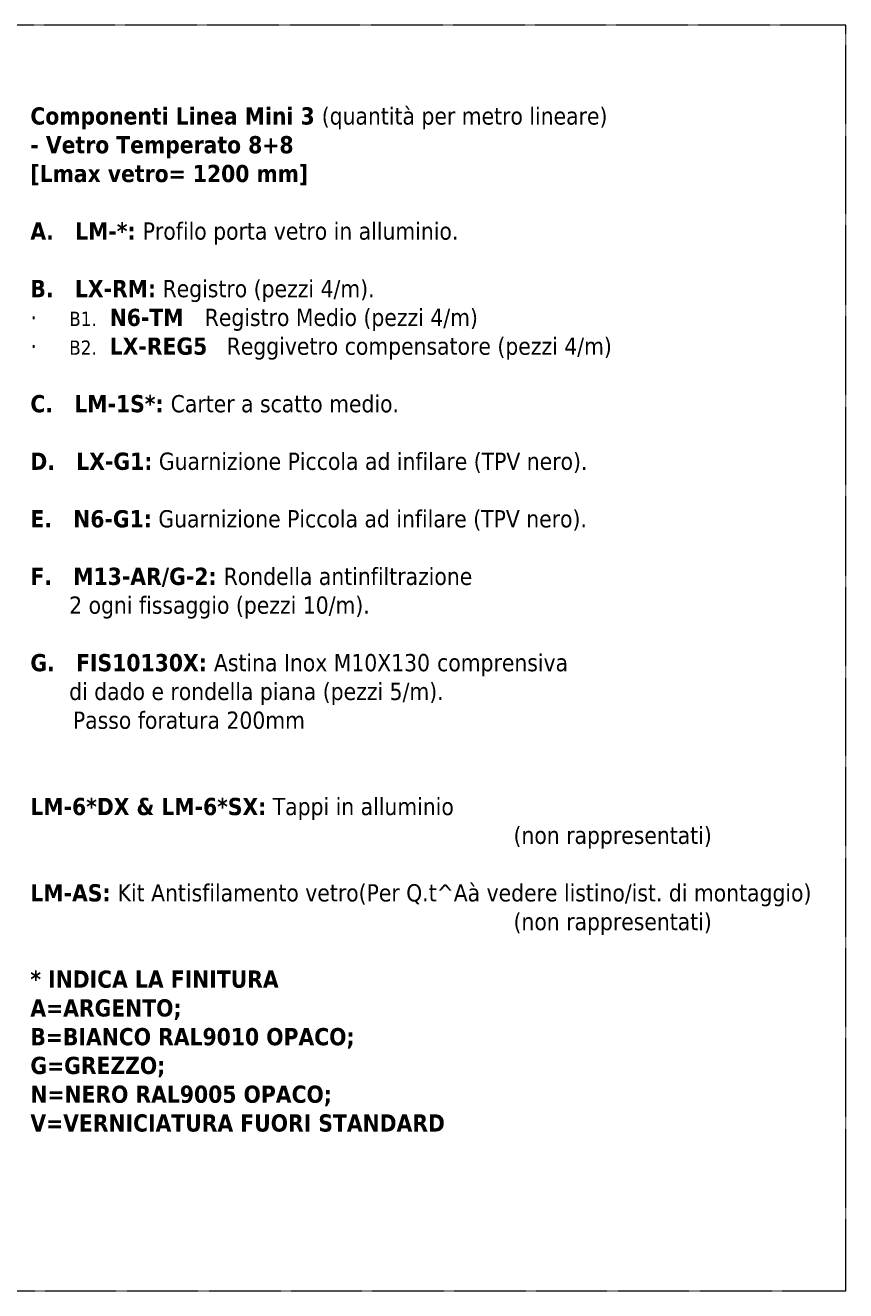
# Model space of a CAD drawing. Header units: millimetres. Extents: x 475 to 4940, y -52 to 2368.
# Tile 6 of 12: x 817 to 1036, y -52 to 285. Entities that reach past the tile are written whole.
import ezdxf

# ---------------------------------------------------------------- set-up
doc = ezdxf.new("R2010")
doc.units = ezdxf.units.MM
doc.linetypes.add('DASHED', pattern=[0.2068, 0.1655, -0.0413])
doc.layers.get('0').update_dxf_attribs({"lineweight": 13})
doc.layers.add('FINESTRE', color=5, linetype='DASHED', lineweight=18, plot=False)
doc.styles.get("Standard").update_dxf_attribs({"font": 'TAHOMA.TTF'})

msp = doc.modelspace()

# ---------------------------------------------------------------- linework, layer by layer
at = {"layer": 'FINESTRE'}
msp.add_lwpolyline([(475.07, -51.81), (1035.97, -51.81), (1035.97, 285.39), (475.07, 285.39)], close=True, dxfattribs=at)

# ---------------------------------------------------------------- texts
at = {"insert": (818.62, 263.54), "char_height": 2.3, "width": 245.8323, "attachment_point": 1}
msp.add_mtext('{\\H2x;\\fTahoma|b1|i0|c0|p34;Componenti Linea Mini 3 }{\\H2x;(quantità per metro lineare)\\P\\fTahoma|b1|i0|c0|p34;- Vetro Temperato 8+8\\P[Lmax vetro= 1200 mm]}{\\H2x;\\P\\fTahoma|b1|i0|c0|p34;\\PA.   LM-*: }{\\H2x;Profilo porta vetro in alluminio.\\P\\P\\fTahoma|b1|i0|c0|p34;B.   LX-RM:}{\\H2x; Registro (pezzi 4/m).\\P·     \\H0.82609x;B1.\\H1.2105x;  \\fTahoma|b1|i0|c0|p34;N6-TM   }{\\H1.9999x;Registro Medio (pezzi 4/m)\\fTahoma|b1|i0|c0|p34;\\P}{\\H1.9999x;·     \\H0.8261x;B2.\\H1.2105x;  \\fTahoma|b1|i0|c0|p34;LX-REG5}{\\H1.9999x;   Reggivetro compensatore (pezzi 4/m)\\P\\P\\fTahoma|b1|i0|c0|p34;C.   LM-1S*: }{\\H1.9998x;Carter\\C1; \\C0;a scatto medio\\H0.99996x;\\C256;.\\P\\P\\H1.0001x;\\fTahoma|b1|i0|c0|p34;D.   LX-G1:}{\\H2x; Guarnizione Piccola ad infilare (TPV nero).\\P\\H0.99986x;\\fTahoma|b1|i0|c0|p34;\\PE.   N6-G1:}{\\H1.9998x; Guarnizione Piccola ad infilare (TPV nero).\\P\\H0.99995x;\\fTahoma|b1|i0|c0|p34;  }{\\H1.9996x;\\P\\fTahoma|b1|i0|c0|p34;F.   M13-AR/G-2: }{\\H1.9996x;Rondella antinfiltrazione\\P      2 ogni fissaggio (pezzi 10/m).\\fTahoma|b1|i0|c0|p34;   \\P\\PG.   FIS10130X: }{\\H1.9996x;Astina Inox M10X130\\fTahoma|b1|i0|c0|p34; }{\\H1.9996x;comprensiva\\P      di dado e rondella piana (pezzi 5/m).\\fTahoma|b1|i0|c0|p34;\\P\\H1.0002x;      }{\\H2x;Passo foratura 200mm\\P\\H0.9998x;\\fTahoma|b1|i0|c0|p34;\\P\\PLM-6*DX & LM-6*SX:}{\\H1.9996x; Tappi in alluminio ^I\\P^I^I^I^I^I^I^I^I^I^I^I^I^I^I(non rappresentati)\\P\\P\\fTahoma|b1|i0|c0|p34;LM-AS: }{\\H1.9996x;Kit Antisfilamento vetro(Per Q.t^Aà vedere listino/ist. di montaggio)\\P^I^I^I^I^I^I^I^I^I^I^I^I^I^I(non rappresentati)\\P^I^I^I^I^I^I\\fTahoma|b1|i0|c0|p34;\\P\\C1;* INDICA LA FINITURA\\PA=ARGENTO; \\PB=BIANCO RAL9010 OPACO;\\PG=GREZZO;\\PN=NERO RAL9005 OPACO;\\PV=VERNICIATURA FUORI STANDARD\\P\\C256;\\P  }', dxfattribs=at)

doc.saveas('drawing.dxf')
